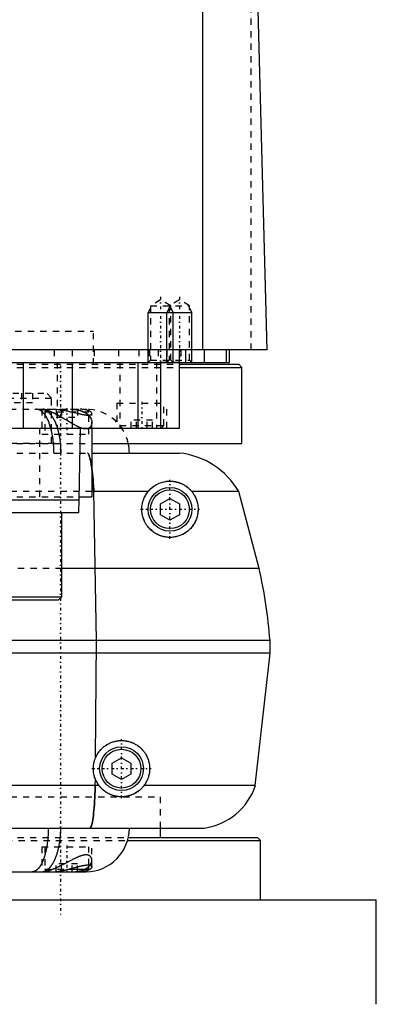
# Model space of a CAD drawing. Extents: x -90 to 90, y -1 to 861.
# Tile 4 of 8: x 22 to 80, y 288 to 446. Entities that reach past the tile are written whole.
import ezdxf

# ---------------------------------------------------------------- set-up
doc = ezdxf.new("R2010")
doc.units = 0
doc.linetypes.add('CENTER', pattern=[1.5, 0.45, -0.5, 0.05, -0.5])
doc.linetypes.add('DASHED', pattern=[2, 1, -1])
for name, color, linetype in [('AM_0', 7, 'CONTINUOUS'), ('AM_10', 7, 'CONTINUOUS'), ('AM_3', 7, 'DASHED'), ('AM_7', 7, 'CENTER')]:
    doc.layers.add(name, color=color, linetype=linetype)

msp = doc.modelspace()

# ---------------------------------------------------------------- linework, layer by layer
at = {"layer": 'AM_0', "color": 7, "linetype": 'CONTINUOUS'}
for p, q in [((51.74, 393), (51.74, 453.55)), ((60.5, 449.85), (62, 393)), ((62, 393), (-62, 393)), ((48, 380.5), (48, 393)), ((49, 393), (49, 391)), ((52, 391), (52, 393)), ((55.47, 393), (55.47, 391)), ((56, 391), (56, 393)), ((-56, 391), (56, 391)), ((23, 391), (23, 380.5)), ((30.85, 391), (30.85, 380.5)), ((41.36, 391), (41.36, 380.5)), ((45, 391), (45, 380.5)), ((48.01, 390.7), (57.5, 390.7)), ((58, 390.2), (57.5, 390.7)), ((48.01, 390.2), (58, 390.2)), ((58, 378), (58, 390.2)), ((-48, 380.5), (48, 380.5)), ((32, 369), (32.18, 380.5)), ((34, 380.5), (34, 369.5)), ((34.01, 376.5), (48, 376.5)), ((34.04, 378), (58, 378)), ((43.02, 370.35), (34, 370.35)), ((34.77, 346.5), (34.32, 370.35)), ((57.5, 370.35), (49.98, 370.35)), ((60.75, 358), (57.5, 370.35)), ((-32, 369), (32, 369)), ((31.9, 367), (32, 369)), ((32.01, 369.5), (34, 369.5)), ((45, 368.37), (46.5, 369.23)), ((46.5, 369.23), (48, 368.37)), ((45, 366.63), (45, 368.37)), ((48, 368.37), (48, 366.63)), ((-31.9, 367), (31.9, 367)), ((29.18, 353.5), (29.18, 367)), ((46.5, 365.77), (45, 366.63)), ((48, 366.63), (46.5, 365.77)), ((60.75, 358), (29.18, 358)), ((-29.18, 353.5), (29.18, 353.5)), ((-28.68, 353), (28.68, 353)), ((28.68, 353), (29.18, 353.5)), ((62.5, 346.5), (10, 346.5)), ((34.6, 327.75), (34.77, 346.5)), ((62.5, 344.5), (62.5, 346.5)), ((62.5, 344.5), (10, 344.5)), ((60.15, 323.3), (62.5, 344.5)), ((37.25, 326.87), (38.75, 327.73)), ((38.75, 327.73), (40.25, 326.87)), ((37.25, 325.13), (37.25, 326.87)), ((40.25, 326.87), (40.25, 325.13)), ((38.75, 324.27), (37.25, 325.13)), ((40.25, 325.13), (38.75, 324.27)), ((35.15, 323.3), (10, 323.3)), ((34.56, 323.3), (34.57, 324.34)), ((60.15, 323.3), (42.35, 323.3)), ((10, 316.5), (52, 316.5)), ((45, 315), (45, 316.5)), ((39.74, 314.5), (61, 314.5)), ((39.88, 315), (60.5, 315)), ((61, 314.5), (60.5, 315)), ((61, 305), (61, 314.5)), ((33.5, 309.9), (33.5, 310.59)), ((10.01, 309.5), (33.1, 309.5)), ((30.21, 309.9), (33.5, 309.9)), ((33.1, 309.5), (33.5, 309.9)), ((10.01, 305), (79.5, 305)), ((79.5, 288.3), (79.5, 305))]:
    msp.add_line(p, q, dxfattribs=at)
for points in [[(34.32, 370.35, 0), (34.31, 370.47, 0), (34.29, 370.7, 0), (34.28, 370.94, 0), (34.27, 371.05, 0), (34.27, 371.16, 0), (34.25, 371.39, 0), (34.24, 371.61, 0), (34.22, 371.83, 0), (34.2, 372.04, 0), (34.19, 372.25, 0), (34.18, 372.35, 0), (34.17, 372.45, 0), (34.15, 372.65, 0), (34.13, 372.85, 0), (34.11, 373.05, 0), (34.09, 373.23, 0), (34.07, 373.42, 0), (34.06, 373.51, 0), (34.05, 373.6, 0), (34.03, 373.77, 0), (34.01, 373.94, 0), (34, 374.03, 0)], [(43.02, 370.35, 0), (43.04, 370.38, 0), (43.08, 370.43, 0), (43.13, 370.48, 0), (43.15, 370.51, 0), (43.18, 370.53, 0), (43.22, 370.58, 0), (43.27, 370.63, 0), (43.44, 370.8, 0), (43.74, 371.06, 0), (43.9, 371.17, 0), (44.06, 371.28, 0), (44.4, 371.48, 0), (44.76, 371.65, 0), (45.13, 371.79, 0), (45.51, 371.89, 0), (45.74, 371.94, 0), (45.81, 371.95, 0), (45.87, 371.96, 0), (45.91, 371.96, 0), (45.94, 371.97, 0), (46.01, 371.97, 0), (46.08, 371.98, 0), (46.11, 371.98, 0), (46.15, 371.99, 0), (46.21, 371.99, 0), (46.28, 371.99, 0), (46.32, 372, 0), (46.35, 372, 0), (46.42, 372, 0), (46.49, 372, 0), (46.56, 372, 0), (46.64, 372, 0), (46.71, 372, 0), (46.74, 371.99, 0), (46.78, 371.99, 0), (46.85, 371.99, 0), (46.93, 371.98, 0), (47, 371.97, 0), (47.07, 371.96, 0), (47.15, 371.95, 0), (47.18, 371.95, 0), (47.22, 371.94, 0), (47.29, 371.93, 0), (47.37, 371.92, 0), (47.44, 371.9, 0), (47.52, 371.88, 0), (47.59, 371.86, 0), (47.63, 371.86, 0), (47.67, 371.85, 0), (47.75, 371.82, 0), (47.82, 371.8, 0), (47.9, 371.78, 0), (47.97, 371.75, 0), (48.05, 371.72, 0), (48.09, 371.71, 0), (48.13, 371.7, 0), (48.2, 371.67, 0), (48.28, 371.63, 0), (48.35, 371.6, 0), (48.43, 371.57, 0), (48.5, 371.53, 0), (48.54, 371.51, 0), (48.58, 371.49, 0), (48.65, 371.45, 0), (48.73, 371.41, 0), (48.77, 371.39, 0), (48.8, 371.37, 0), (48.88, 371.32, 0), (48.95, 371.27, 0), (48.99, 371.25, 0), (49.02, 371.23, 0), (49.1, 371.18, 0), (49.17, 371.12, 0), (49.24, 371.07, 0), (49.31, 371.02, 0), (49.38, 370.96, 0), (49.41, 370.93, 0), (49.45, 370.9, 0), (49.51, 370.84, 0), (49.58, 370.78, 0), (49.64, 370.72, 0), (49.71, 370.65, 0), (49.77, 370.59, 0), (49.8, 370.56, 0), (49.83, 370.52, 0), (49.89, 370.45, 0), (49.95, 370.39, 0), (49.98, 370.35, 0)], [(49.98, 370.35, 0), (50.05, 370.27, 0), (50.17, 370.11, 0), (50.28, 369.94, 0), (50.34, 369.85, 0), (50.39, 369.76, 0), (50.49, 369.58, 0), (50.55, 369.47, 0), (50.56, 369.43, 0), (50.58, 369.4, 0), (50.59, 369.39, 0), (50.59, 369.37, 0), (50.61, 369.34, 0), (50.62, 369.31, 0), (50.64, 369.27, 0), (50.65, 369.24, 0), (50.66, 369.21, 0), (50.67, 369.19, 0), (50.68, 369.18, 0), (50.69, 369.14, 0), (50.7, 369.11, 0), (50.71, 369.08, 0), (50.73, 369.05, 0), (50.74, 369.01, 0), (50.74, 369, 0), (50.75, 368.98, 0), (50.76, 368.95, 0), (50.77, 368.91, 0), (50.78, 368.88, 0), (50.79, 368.85, 0), (50.8, 368.81, 0), (50.81, 368.8, 0), (50.81, 368.78, 0), (50.82, 368.75, 0), (50.83, 368.71, 0), (50.84, 368.7, 0), (50.84, 368.68, 0), (50.85, 368.65, 0), (50.86, 368.61, 0), (50.86, 368.6, 0), (50.87, 368.58, 0), (50.88, 368.55, 0), (50.88, 368.51, 0), (50.91, 368.4, 0), (50.95, 368.2, 0), (50.97, 368, 0), (50.99, 367.8, 0), (51, 367.61, 0), (51, 367.51, 0), (51, 367.42, 0), (50.99, 367.22, 0), (50.98, 367.04, 0), (50.97, 366.94, 0), (50.95, 366.85, 0), (50.92, 366.67, 0), (50.88, 366.49, 0), (50.86, 366.4, 0), (50.84, 366.31, 0), (50.79, 366.14, 0), (50.73, 365.97, 0), (50.67, 365.81, 0), (50.6, 365.65, 0), (50.53, 365.5, 0), (50.49, 365.43, 0), (50.45, 365.35, 0), (50.37, 365.21, 0), (50.29, 365.07, 0), (50.2, 364.94, 0), (50.11, 364.82, 0), (50.02, 364.69, 0), (49.97, 364.63, 0), (49.92, 364.57, 0), (49.81, 364.45, 0), (49.7, 364.34, 0), (49.59, 364.23, 0), (49.47, 364.12, 0), (49.35, 364.01, 0), (49.28, 363.96, 0), (49.22, 363.91, 0), (49.09, 363.82, 0), (48.95, 363.73, 0), (48.82, 363.64, 0), (48.67, 363.56, 0), (48.53, 363.48, 0), (48.46, 363.45, 0), (48.38, 363.41, 0), (48.23, 363.35, 0), (48.08, 363.29, 0), (47.93, 363.23, 0), (47.77, 363.18, 0), (47.61, 363.14, 0), (47.53, 363.12, 0), (47.45, 363.1, 0), (47.3, 363.07, 0), (47.14, 363.05, 0), (47.05, 363.03, 0), (46.97, 363.02, 0), (46.8, 363.01, 0), (46.63, 363, 0), (46.54, 363, 0), (46.45, 363, 0), (46.28, 363.01, 0), (46.09, 363.02, 0), (45.91, 363.04, 0), (45.73, 363.07, 0), (45.54, 363.1, 0), (45.45, 363.12, 0), (45.36, 363.15, 0), (45.17, 363.2, 0), (44.99, 363.26, 0), (44.8, 363.33, 0), (44.62, 363.41, 0), (44.45, 363.5, 0), (44.36, 363.54, 0), (44.27, 363.59, 0), (44.1, 363.69, 0), (43.94, 363.8, 0), (43.77, 363.92, 0), (43.62, 364.04, 0), (43.46, 364.18, 0), (43.39, 364.25, 0), (43.31, 364.32, 0), (43.17, 364.48, 0), (43.03, 364.64, 0), (42.9, 364.8, 0), (42.77, 364.98, 0), (42.66, 365.16, 0), (42.6, 365.25, 0), (42.55, 365.35, 0), (42.45, 365.54, 0), (42.36, 365.73, 0), (42.28, 365.93, 0), (42.21, 366.13, 0), (42.15, 366.34, 0), (42.13, 366.44, 0), (42.1, 366.54, 0), (42.06, 366.74, 0), (42.03, 366.94, 0), (42.02, 367.04, 0), (42.01, 367.14, 0), (42, 367.35, 0), (42, 367.55, 0), (42, 367.65, 0), (42.01, 367.75, 0), (42.02, 367.96, 0), (42.05, 368.16, 0), (42.08, 368.36, 0), (42.13, 368.56, 0), (42.18, 368.76, 0), (42.21, 368.86, 0), (42.24, 368.95, 0), (42.31, 369.14, 0), (42.38, 369.32, 0), (42.47, 369.5, 0), (42.56, 369.67, 0), (42.65, 369.83, 0), (42.7, 369.91, 0), (42.75, 369.99, 0), (42.85, 370.14, 0), (42.96, 370.28, 0), (43.02, 370.35, 0)], [(34.6, 327.75, 0), (34.63, 327.81, 0), (34.69, 327.95, 0), (34.76, 328.08, 0), (34.8, 328.15, 0), (34.83, 328.21, 0), (34.91, 328.34, 0), (34.98, 328.46, 0), (35.07, 328.58, 0), (35.15, 328.7, 0), (35.24, 328.82, 0), (35.29, 328.87, 0), (35.33, 328.93, 0), (35.43, 329.04, 0), (35.53, 329.14, 0), (35.63, 329.24, 0), (35.73, 329.33, 0), (35.83, 329.43, 0), (35.89, 329.47, 0), (35.94, 329.52, 0), (36.06, 329.6, 0), (36.17, 329.69, 0), (36.23, 329.73, 0), (36.29, 329.77, 0), (36.41, 329.85, 0), (36.54, 329.92, 0), (36.6, 329.95, 0), (36.67, 329.99, 0), (36.8, 330.05, 0), (36.93, 330.11, 0), (37.06, 330.17, 0), (37.2, 330.22, 0), (37.33, 330.27, 0), (37.4, 330.29, 0), (37.47, 330.31, 0), (37.61, 330.35, 0), (37.75, 330.39, 0), (37.89, 330.42, 0), (38.03, 330.44, 0), (38.17, 330.46, 0), (38.24, 330.47, 0), (38.31, 330.48, 0), (38.45, 330.49, 0), (38.58, 330.5, 0), (38.72, 330.5, 0), (38.85, 330.5, 0), (38.99, 330.49, 0), (39.05, 330.49, 0), (39.12, 330.48, 0), (39.26, 330.47, 0), (39.39, 330.45, 0), (39.52, 330.43, 0), (39.66, 330.41, 0), (39.79, 330.38, 0), (39.86, 330.36, 0), (39.93, 330.34, 0), (40.06, 330.31, 0), (40.19, 330.26, 0), (40.32, 330.22, 0), (40.45, 330.17, 0), (40.58, 330.11, 0), (40.64, 330.08, 0), (40.7, 330.06, 0), (40.82, 329.99, 0), (40.95, 329.93, 0), (41.01, 329.89, 0), (41.06, 329.86, 0), (41.18, 329.79, 0), (41.3, 329.71, 0), (41.35, 329.67, 0), (41.41, 329.63, 0), (41.51, 329.55, 0), (41.62, 329.47, 0), (41.72, 329.38, 0), (41.82, 329.29, 0), (41.92, 329.2, 0), (41.96, 329.15, 0), (42.01, 329.1, 0), (42.1, 329.01, 0), (42.18, 328.91, 0), (42.27, 328.81, 0), (42.35, 328.7, 0), (42.43, 328.59, 0), (42.47, 328.53, 0), (42.51, 328.48, 0), (42.58, 328.36, 0), (42.65, 328.24, 0), (42.72, 328.12, 0), (42.78, 327.99, 0), (42.84, 327.87, 0), (42.87, 327.8, 0), (42.9, 327.74, 0), (42.95, 327.61, 0), (43, 327.47, 0), (43.05, 327.34, 0), (43.09, 327.2, 0), (43.12, 327.06, 0), (43.14, 326.99, 0), (43.15, 326.92, 0), (43.18, 326.78, 0), (43.2, 326.64, 0), (43.22, 326.5, 0), (43.24, 326.36, 0), (43.24, 326.21, 0), (43.25, 326.14, 0), (43.25, 326.07, 0), (43.25, 325.93, 0), (43.25, 325.79, 0), (43.24, 325.72, 0), (43.24, 325.65, 0), (43.22, 325.51, 0), (43.21, 325.37, 0), (43.2, 325.3, 0), (43.18, 325.23, 0), (43.16, 325.09, 0), (43.12, 324.94, 0), (43.09, 324.8, 0), (43.05, 324.66, 0), (43, 324.52, 0), (42.98, 324.45, 0), (42.95, 324.38, 0), (42.89, 324.25, 0), (42.84, 324.11, 0), (42.77, 323.98, 0), (42.7, 323.85, 0), (42.63, 323.72, 0), (42.59, 323.66, 0), (42.56, 323.6, 0), (42.48, 323.48, 0), (42.39, 323.36, 0), (42.35, 323.3, 0)], [(34.57, 324.34, 0), (34.53, 324.43, 0), (34.47, 324.61, 0), (34.41, 324.8, 0), (34.39, 324.89, 0), (34.37, 324.98, 0), (34.33, 325.17, 0), (34.29, 325.37, 0), (34.27, 325.56, 0), (34.26, 325.75, 0), (34.25, 325.95, 0), (34.25, 326.04, 0), (34.25, 326.14, 0), (34.26, 326.34, 0), (34.28, 326.53, 0), (34.31, 326.72, 0), (34.34, 326.91, 0), (34.39, 327.1, 0), (34.41, 327.2, 0), (34.44, 327.29, 0), (34.5, 327.47, 0), (34.57, 327.66, 0), (34.6, 327.75, 0)], [(33.77, 316.5, 0), (33.8, 316.55, 0), (33.86, 316.67, 0), (33.93, 316.83, 0), (33.96, 316.92, 0), (33.99, 317.02, 0), (34.04, 317.26, 0), (34.1, 317.52, 0), (34.15, 317.83, 0), (34.2, 318.16, 0), (34.25, 318.53, 0), (34.27, 318.72, 0), (34.29, 318.93, 0), (34.34, 319.35, 0), (34.38, 319.81, 0), (34.41, 320.29, 0), (34.45, 320.79, 0), (34.48, 321.32, 0), (34.49, 321.59, 0), (34.5, 321.86, 0), (34.53, 322.43, 0), (34.55, 323, 0), (34.56, 323.3, 0)], [(35.15, 323.3, 0), (35.13, 323.33, 0), (35.09, 323.38, 0), (35.05, 323.43, 0), (35.04, 323.46, 0), (35.02, 323.49, 0), (34.98, 323.54, 0), (34.95, 323.6, 0), (34.91, 323.65, 0), (34.88, 323.71, 0), (34.84, 323.77, 0), (34.83, 323.79, 0), (34.81, 323.82, 0), (34.78, 323.88, 0), (34.75, 323.94, 0), (34.72, 324, 0), (34.69, 324.06, 0), (34.66, 324.12, 0), (34.65, 324.15, 0), (34.63, 324.18, 0), (34.61, 324.24, 0), (34.58, 324.3, 0), (34.57, 324.34, 0)], [(42.35, 323.3, 0), (42.33, 323.27, 0), (42.28, 323.2, 0), (42.22, 323.14, 0), (42.2, 323.11, 0), (42.17, 323.08, 0), (42.12, 323.02, 0), (42.06, 322.96, 0), (42.01, 322.9, 0), (41.95, 322.84, 0), (41.9, 322.78, 0), (41.87, 322.75, 0), (41.84, 322.73, 0), (41.78, 322.67, 0), (41.72, 322.62, 0), (41.66, 322.56, 0), (41.59, 322.51, 0), (41.53, 322.46, 0), (41.5, 322.44, 0), (41.47, 322.41, 0), (41.4, 322.36, 0), (41.34, 322.32, 0), (41.3, 322.29, 0), (41.27, 322.27, 0), (41.2, 322.23, 0), (41.13, 322.18, 0), (41.1, 322.16, 0), (41.06, 322.14, 0), (41, 322.1, 0), (40.93, 322.06, 0), (40.85, 322.02, 0), (40.78, 321.99, 0), (40.71, 321.95, 0), (40.68, 321.93, 0), (40.64, 321.92, 0), (40.57, 321.88, 0), (40.49, 321.85, 0), (40.42, 321.82, 0), (40.34, 321.79, 0), (40.27, 321.76, 0), (40.23, 321.75, 0), (40.19, 321.74, 0), (40.12, 321.71, 0), (40.04, 321.69, 0), (39.96, 321.67, 0), (39.89, 321.65, 0), (39.81, 321.63, 0), (39.77, 321.62, 0), (39.73, 321.61, 0), (39.66, 321.59, 0), (39.58, 321.58, 0), (39.5, 321.56, 0), (39.42, 321.55, 0), (39.35, 321.54, 0), (39.31, 321.53, 0), (39.27, 321.53, 0), (39.19, 321.52, 0), (39.11, 321.51, 0), (39.04, 321.51, 0), (38.96, 321.5, 0), (38.88, 321.5, 0), (38.84, 321.5, 0), (38.8, 321.5, 0), (38.73, 321.5, 0), (38.65, 321.5, 0), (38.61, 321.5, 0), (38.57, 321.5, 0), (38.5, 321.51, 0), (38.42, 321.51, 0), (38.38, 321.51, 0), (38.35, 321.52, 0), (38.27, 321.53, 0), (38.19, 321.53, 0), (38.12, 321.54, 0), (38.04, 321.56, 0), (37.97, 321.57, 0), (37.93, 321.57, 0), (37.9, 321.58, 0), (37.82, 321.6, 0), (37.75, 321.61, 0), (37.68, 321.63, 0), (37.6, 321.65, 0), (37.53, 321.67, 0), (37.5, 321.68, 0), (37.46, 321.69, 0), (37.39, 321.71, 0), (37.32, 321.73, 0), (37.25, 321.76, 0), (37.18, 321.78, 0), (37.11, 321.81, 0), (37.07, 321.82, 0), (37.04, 321.84, 0), (36.97, 321.87, 0), (36.9, 321.9, 0), (36.84, 321.93, 0), (36.77, 321.96, 0), (36.7, 321.99, 0), (36.67, 322.01, 0), (36.64, 322.03, 0), (36.57, 322.06, 0), (36.51, 322.1, 0), (36.44, 322.14, 0), (36.38, 322.17, 0), (36.32, 322.21, 0), (36.29, 322.23, 0), (36.26, 322.25, 0), (36.2, 322.3, 0), (36.13, 322.34, 0), (36.1, 322.36, 0), (36.07, 322.38, 0), (36.02, 322.43, 0), (35.96, 322.47, 0), (35.93, 322.49, 0), (35.9, 322.52, 0), (35.84, 322.57, 0), (35.79, 322.61, 0), (35.73, 322.66, 0), (35.68, 322.71, 0), (35.62, 322.77, 0), (35.6, 322.79, 0), (35.57, 322.82, 0), (35.52, 322.87, 0), (35.46, 322.92, 0), (35.41, 322.98, 0), (35.36, 323.04, 0), (35.31, 323.09, 0), (35.29, 323.12, 0), (35.27, 323.15, 0), (35.22, 323.21, 0), (35.17, 323.27, 0), (35.15, 323.3, 0)], [(25.91, 309.5, 0), (25.93, 309.5, 0), (25.98, 309.5, 0), (26.02, 309.5, 0), (26.05, 309.51, 0), (26.07, 309.51, 0), (26.12, 309.51, 0), (26.16, 309.52, 0), (26.21, 309.53, 0), (26.25, 309.54, 0), (26.3, 309.55, 0), (26.32, 309.56, 0), (26.34, 309.57, 0), (26.39, 309.58, 0), (26.43, 309.6, 0), (26.48, 309.61, 0), (26.52, 309.63, 0), (26.57, 309.65, 0), (26.59, 309.66, 0), (26.61, 309.67, 0), (26.66, 309.7, 0), (26.7, 309.72, 0), (26.72, 309.73, 0), (26.75, 309.75, 0), (26.79, 309.78, 0), (26.83, 309.8, 0), (26.85, 309.82, 0), (26.88, 309.83, 0), (26.92, 309.87, 0), (26.96, 309.9, 0), (27.01, 309.93, 0), (27.05, 309.97, 0), (27.09, 310.01, 0), (27.11, 310.03, 0), (27.13, 310.04, 0), (27.17, 310.08, 0), (27.22, 310.13, 0), (27.26, 310.17, 0), (27.3, 310.21, 0), (27.34, 310.26, 0), (27.36, 310.28, 0), (27.38, 310.3, 0), (27.42, 310.35, 0), (27.46, 310.4, 0), (27.5, 310.45, 0), (27.54, 310.5, 0), (27.57, 310.56, 0), (27.59, 310.58, 0), (27.61, 310.61, 0), (27.65, 310.67, 0), (27.69, 310.72, 0), (27.72, 310.78, 0), (27.76, 310.84, 0), (27.8, 310.9, 0), (27.81, 310.93, 0), (27.83, 310.96, 0), (27.87, 311.02, 0), (27.9, 311.09, 0), (27.94, 311.15, 0), (27.97, 311.22, 0), (28.01, 311.29, 0), (28.02, 311.32, 0), (28.04, 311.36, 0), (28.07, 311.43, 0), (28.1, 311.5, 0), (28.12, 311.53, 0), (28.14, 311.57, 0), (28.17, 311.64, 0), (28.2, 311.72, 0), (28.21, 311.75, 0), (28.23, 311.79, 0), (28.26, 311.87, 0), (28.29, 311.94, 0), (28.32, 312.02, 0), (28.35, 312.1, 0), (28.37, 312.18, 0), (28.39, 312.22, 0), (28.4, 312.26, 0), (28.43, 312.34, 0), (28.45, 312.42, 0), (28.48, 312.51, 0), (28.5, 312.59, 0), (28.53, 312.68, 0), (28.54, 312.72, 0), (28.55, 312.76, 0), (28.58, 312.85, 0), (28.6, 312.94, 0), (28.62, 313.03, 0), (28.64, 313.11, 0), (28.67, 313.2, 0), (28.68, 313.25, 0), (28.69, 313.29, 0), (28.71, 313.39, 0), (28.73, 313.48, 0), (28.75, 313.57, 0), (28.76, 313.66, 0), (28.78, 313.76, 0), (28.79, 313.81, 0), (28.8, 313.85, 0), (28.82, 313.95, 0), (28.83, 314.04, 0), (28.85, 314.14, 0), (28.86, 314.24, 0), (28.88, 314.33, 0), (28.88, 314.38, 0), (28.89, 314.43, 0), (28.9, 314.53, 0), (28.91, 314.63, 0), (28.92, 314.68, 0), (28.93, 314.73, 0), (28.94, 314.83, 0), (28.95, 314.93, 0), (28.95, 314.98, 0), (28.96, 315.03, 0), (28.97, 315.13, 0), (28.97, 315.23, 0), (28.98, 315.33, 0), (28.99, 315.43, 0), (29, 315.53, 0), (29, 315.58, 0), (29, 315.63, 0), (29.01, 315.73, 0), (29.01, 315.83, 0), (29.02, 315.94, 0), (29.02, 316.04, 0), (29.02, 316.14, 0), (29.02, 316.19, 0), (29.02, 316.24, 0), (29.03, 316.35, 0), (29.03, 316.45, 0), (29.03, 316.5, 0)], [(27.69, 309.5, 0), (27.72, 309.5, 0), (27.79, 309.5, 0), (27.86, 309.5, 0), (27.9, 309.5, 0), (27.93, 309.51, 0), (28, 309.51, 0), (28.07, 309.51, 0), (28.15, 309.52, 0), (28.22, 309.53, 0), (28.29, 309.53, 0), (28.33, 309.54, 0), (28.37, 309.54, 0), (28.44, 309.55, 0), (28.52, 309.56, 0), (28.59, 309.57, 0), (28.67, 309.58, 0), (28.75, 309.59, 0), (28.79, 309.6, 0), (28.82, 309.6, 0), (28.9, 309.62, 0), (28.98, 309.63, 0), (29.02, 309.64, 0), (29.06, 309.64, 0), (29.14, 309.66, 0), (29.22, 309.67, 0), (29.26, 309.68, 0), (29.3, 309.69, 0), (29.37, 309.71, 0), (29.45, 309.72, 0), (29.53, 309.74, 0), (29.61, 309.76, 0), (29.69, 309.78, 0), (29.73, 309.79, 0), (29.77, 309.79, 0), (29.85, 309.81, 0), (29.93, 309.83, 0), (30.01, 309.85, 0), (30.09, 309.87, 0), (30.17, 309.89, 0), (30.21, 309.9, 0), (30.25, 309.91, 0), (30.33, 309.93, 0), (30.41, 309.95, 0), (30.49, 309.97, 0), (30.57, 309.99, 0), (30.65, 310.01, 0), (30.69, 310.02, 0), (30.73, 310.04, 0), (30.81, 310.06, 0), (30.88, 310.08, 0), (30.96, 310.1, 0), (31.04, 310.12, 0), (31.12, 310.14, 0), (31.15, 310.15, 0), (31.19, 310.16, 0), (31.27, 310.18, 0), (31.34, 310.2, 0), (31.42, 310.22, 0), (31.49, 310.24, 0), (31.57, 310.26, 0), (31.6, 310.27, 0), (31.64, 310.28, 0), (31.71, 310.3, 0), (31.79, 310.32, 0), (31.82, 310.33, 0), (31.86, 310.33, 0), (31.93, 310.35, 0), (32, 310.37, 0), (32.03, 310.38, 0), (32.07, 310.39, 0), (32.14, 310.4, 0), (32.2, 310.42, 0), (32.27, 310.43, 0), (32.34, 310.45, 0), (32.4, 310.46, 0), (32.43, 310.47, 0), (32.47, 310.48, 0), (32.53, 310.49, 0), (32.59, 310.5, 0), (32.65, 310.51, 0), (32.71, 310.52, 0), (32.77, 310.53, 0), (32.8, 310.54, 0), (32.83, 310.54, 0), (32.89, 310.55, 0), (32.95, 310.56, 0), (33, 310.57, 0), (33.05, 310.57, 0), (33.11, 310.58, 0), (33.13, 310.58, 0), (33.16, 310.58, 0), (33.21, 310.59, 0), (33.25, 310.59, 0), (33.3, 310.59, 0), (33.35, 310.59, 0), (33.39, 310.59, 0), (33.41, 310.59, 0), (33.43, 310.59, 0), (33.47, 310.59, 0), (33.51, 310.59, 0), (33.55, 310.58, 0), (33.59, 310.58, 0), (33.63, 310.58, 0), (33.64, 310.57, 0), (33.66, 310.57, 0), (33.69, 310.56, 0), (33.72, 310.56, 0), (33.74, 310.55, 0), (33.75, 310.55, 0), (33.78, 310.54, 0), (33.81, 310.53, 0), (33.82, 310.52, 0), (33.83, 310.52, 0), (33.85, 310.51, 0), (33.87, 310.49, 0), (33.89, 310.48, 0), (33.91, 310.47, 0), (33.93, 310.45, 0), (33.93, 310.45, 0), (33.94, 310.44, 0), (33.95, 310.43, 0), (33.97, 310.41, 0), (33.98, 310.39, 0), (33.98, 310.38, 0), (33.99, 310.36, 0), (33.99, 310.35, 0), (33.99, 310.34, 0), (34, 310.32, 0), (34, 310.31, 0), (34, 310.3, 0)], [(34, 310.3, 0), (34, 310.28, 0), (33.99, 310.25, 0), (33.99, 310.22, 0), (33.98, 310.2, 0), (33.97, 310.18, 0), (33.96, 310.15, 0), (33.93, 310.11, 0), (33.91, 310.08, 0), (33.88, 310.05, 0), (33.84, 310.01, 0), (33.82, 309.99, 0), (33.8, 309.98, 0), (33.76, 309.94, 0), (33.71, 309.91, 0), (33.66, 309.88, 0), (33.61, 309.84, 0), (33.55, 309.81, 0), (33.52, 309.8, 0), (33.48, 309.78, 0), (33.42, 309.75, 0), (33.34, 309.72, 0), (33.31, 309.71, 0)]]:
    msp.add_polyline3d(points, dxfattribs=at)
for centre, radius in [((46.5, 367.5), 3.5), ((46.5, 367.5), 3.1), ((38.75, 326), 3.5), ((38.75, 326), 3.1)]:
    msp.add_circle(centre, radius, dxfattribs=at)
for centre, radius, start, end in [((33, 376.5), 7, 0, 12.3736), ((46.69, 364.07), 12.5, 30.1667, 83.9978), ((-12.3, 341), 75, 4.2048, 13.1003), ((50.65, 326.41), 10, 277.7865, 341.8938), ((33, 316.5), 7, 270.8245, 0)]:
    msp.add_arc(centre, radius, start, end, dxfattribs=at)
at = {"layer": 'AM_10', "color": 7, "linetype": 'CONTINUOUS'}
for p, q in [((43.38, 399.66), (43, 399)), ((43, 391), (43, 399)), ((43, 399), (50, 399)), ((46.38, 399.66), (46, 399)), ((46, 391), (46, 399)), ((46.62, 399.66), (47, 399)), ((47, 391), (47, 399)), ((49.62, 399.66), (50, 399)), ((50, 391), (50, 399))]:
    msp.add_line(p, q, dxfattribs=at)
at = {"layer": 'AM_3', "color": 6, "linetype": 'DASHED'}
for p, q in [((59.5, 393), (59.5, 451.99)), ((45, 401), (43.38, 400.06)), ((46.62, 400.06), (45, 401)), ((48, 401), (46.38, 400.06)), ((49.62, 400.06), (48, 401)), ((43.38, 400.06), (43.38, 391.38)), ((43.38, 400.06), (49.62, 400.06)), ((46.38, 400.06), (46.38, 391.38)), ((46.62, 391.38), (46.62, 400.06)), ((49.62, 391.38), (49.62, 400.06)), ((-34.25, 396), (34.25, 396)), ((34.25, 390.7), (34.25, 396)), ((28, 393), (28, 391)), ((30.84, 393), (30.84, 391)), ((34.38, 393), (34.38, 391)), ((38.29, 393), (38.29, 391)), ((41.5, 393), (41.5, 391)), ((43.09, 393), (43.09, 391)), ((43.24, 393), (43.24, 391)), ((44.59, 393), (44.59, 391)), ((46, 393), (46, 391)), ((48.25, 393), (48.25, 391)), ((-48.01, 390.7), (48.01, 390.7)), ((28.48, 391), (28.48, 380.5)), ((38.5, 391), (38.5, 380.5)), ((43.38, 391.38), (43, 391)), ((43.38, 391.38), (49.62, 391.38)), ((44.34, 391), (44.34, 380.5)), ((48, 391), (44.59, 391)), ((46.38, 391.38), (46, 391)), ((47, 391), (46.62, 391.38)), ((50, 391), (49.62, 391.38)), ((-48.01, 390.2), (48.01, 390.2)), ((15.34, 386.1), (26.74, 386.1)), ((22.77, 386.1), (22.77, 384.6)), ((24.5, 386.1), (24.5, 384.6)), ((27.54, 385.3), (26.74, 386.1)), ((14.54, 385.3), (27.54, 385.3)), ((17.57, 384.6), (24.5, 384.6)), ((27.54, 378.1), (27.54, 385.3)), ((38, 384.5), (38, 380.5)), ((38, 384.5), (46, 384.5)), ((45.5, 380.9), (45.5, 384.5)), ((46, 380.5), (46, 384.5)), ((-33.1, 383.5), (33.1, 383.5)), ((26, 383.5), (26, 379.5)), ((26.9, 383.5), (26.5, 383.1)), ((26.5, 383.1), (26.5, 379.5)), ((26.5, 383.1), (33.5, 383.1)), ((28.27, 383.5), (28.27, 382.25)), ((29.13, 383.5), (29.13, 382.25)), ((30.87, 383.5), (30.87, 382.25)), ((31.73, 383.5), (31.73, 382.25)), ((33.5, 383.1), (33.1, 383.5)), ((33.5, 379.5), (33.5, 383.1)), ((34, 380.5), (34, 382.81)), ((28.27, 382.25), (31.73, 382.25)), ((40.27, 380.5), (40.27, 381.75)), ((43.73, 381.75), (40.27, 381.75)), ((41.13, 380.5), (41.13, 381.75)), ((42.87, 380.5), (42.87, 381.75)), ((43.73, 380.5), (43.73, 381.75)), ((25.65, 380.5), (25.65, 369.5)), ((38.5, 380.9), (38.9, 380.5)), ((38.5, 380.9), (45.5, 380.9)), ((45.1, 380.5), (45.5, 380.9)), ((13.04, 378.1), (29.04, 378.1)), ((26, 379.5), (34, 379.5)), ((27.87, 378), (27.86, 378.1)), ((29.04, 376.5), (29.04, 378.1)), ((-34.04, 378), (34.04, 378)), ((-34.01, 376.5), (34.01, 376.5)), ((34, 370.35), (-34, 370.35)), ((-32.01, 369.5), (32.01, 369.5)), ((29.18, 358), (-29.18, 358)), ((-45, 321.5), (45, 321.5)), ((-45, 321.5), (45, 321.5)), ((45, 316.5), (45, 321.5)), ((-39.88, 315), (39.88, 315)), ((-39.74, 314.5), (39.74, 314.5)), ((26, 313.5), (26, 309.5)), ((26, 313.5), (34, 313.5)), ((26.5, 313.5), (26.5, 309.9)), ((33.5, 310.59), (33.5, 313.5)), ((34, 310.3), (34, 313.5)), ((28.27, 309.5), (28.27, 310.75)), ((31.73, 310.75), (28.27, 310.75)), ((29.13, 309.5), (29.13, 310.75)), ((30.87, 309.5), (30.87, 310.75)), ((31.73, 309.5), (31.73, 310.75)), ((26.5, 309.9), (26.9, 309.5)), ((26.5, 309.9), (30.21, 309.9))]:
    msp.add_line(p, q, dxfattribs=at)
for points in [[(27.44, 380.5, 0), (27.39, 380.65, 0), (27.3, 380.95, 0), (27.2, 381.23, 0), (27.15, 381.37, 0), (27.1, 381.5, 0), (26.99, 381.76, 0), (26.87, 382, 0), (26.75, 382.22, 0), (26.63, 382.43, 0), (26.5, 382.62, 0), (26.43, 382.71, 0), (26.37, 382.79, 0), (26.23, 382.95, 0), (26.09, 383.08, 0), (25.94, 383.2, 0), (25.79, 383.3, 0), (25.65, 383.38, 0), (25.57, 383.41, 0), (25.49, 383.44, 0), (25.34, 383.48, 0), (25.19, 383.5, 0), (25.11, 383.5, 0)], [(25.91, 383.5, 0), (25.93, 383.5, 0), (25.98, 383.5, 0), (26.02, 383.5, 0), (26.05, 383.49, 0), (26.07, 383.49, 0), (26.12, 383.49, 0), (26.16, 383.48, 0), (26.21, 383.47, 0), (26.25, 383.46, 0), (26.3, 383.45, 0), (26.32, 383.44, 0), (26.34, 383.43, 0), (26.39, 383.42, 0), (26.43, 383.4, 0), (26.48, 383.39, 0), (26.52, 383.37, 0), (26.57, 383.35, 0), (26.59, 383.34, 0), (26.61, 383.33, 0), (26.66, 383.3, 0), (26.7, 383.28, 0), (26.72, 383.27, 0), (26.75, 383.25, 0), (26.79, 383.22, 0), (26.83, 383.2, 0), (26.85, 383.18, 0), (26.88, 383.17, 0), (26.92, 383.13, 0), (26.96, 383.1, 0), (27.01, 383.07, 0), (27.05, 383.03, 0), (27.09, 382.99, 0), (27.11, 382.97, 0), (27.13, 382.96, 0), (27.17, 382.92, 0), (27.22, 382.87, 0), (27.26, 382.83, 0), (27.3, 382.79, 0), (27.34, 382.74, 0), (27.36, 382.72, 0), (27.38, 382.7, 0), (27.42, 382.65, 0), (27.46, 382.6, 0), (27.5, 382.55, 0), (27.54, 382.5, 0), (27.57, 382.44, 0), (27.59, 382.42, 0), (27.61, 382.39, 0), (27.65, 382.33, 0), (27.69, 382.28, 0), (27.72, 382.22, 0), (27.76, 382.16, 0), (27.8, 382.1, 0), (27.81, 382.07, 0), (27.83, 382.04, 0), (27.87, 381.98, 0), (27.9, 381.91, 0), (27.94, 381.85, 0), (27.97, 381.78, 0), (28.01, 381.71, 0), (28.02, 381.68, 0), (28.04, 381.64, 0), (28.07, 381.57, 0), (28.1, 381.5, 0), (28.12, 381.47, 0), (28.14, 381.43, 0), (28.17, 381.36, 0), (28.2, 381.28, 0), (28.21, 381.25, 0), (28.23, 381.21, 0), (28.26, 381.13, 0), (28.29, 381.06, 0), (28.32, 380.98, 0), (28.35, 380.9, 0), (28.37, 380.82, 0), (28.39, 380.78, 0), (28.4, 380.74, 0), (28.43, 380.66, 0), (28.45, 380.58, 0), (28.48, 380.49, 0), (28.5, 380.41, 0), (28.53, 380.32, 0), (28.54, 380.28, 0), (28.55, 380.24, 0), (28.58, 380.15, 0), (28.6, 380.06, 0), (28.62, 379.97, 0), (28.64, 379.89, 0), (28.67, 379.8, 0), (28.68, 379.75, 0), (28.69, 379.71, 0), (28.71, 379.61, 0), (28.73, 379.52, 0), (28.75, 379.43, 0), (28.76, 379.34, 0), (28.78, 379.24, 0), (28.79, 379.19, 0), (28.8, 379.15, 0), (28.82, 379.05, 0), (28.83, 378.96, 0), (28.85, 378.86, 0), (28.86, 378.76, 0), (28.88, 378.67, 0), (28.88, 378.62, 0), (28.89, 378.57, 0), (28.9, 378.47, 0), (28.91, 378.37, 0), (28.92, 378.32, 0), (28.93, 378.27, 0), (28.94, 378.17, 0), (28.95, 378.07, 0), (28.95, 378.02, 0), (28.96, 377.97, 0), (28.97, 377.87, 0), (28.97, 377.77, 0), (28.98, 377.67, 0), (28.99, 377.57, 0), (29, 377.47, 0), (29, 377.42, 0), (29, 377.37, 0), (29.01, 377.27, 0), (29.01, 377.17, 0), (29.02, 377.06, 0), (29.02, 376.96, 0), (29.02, 376.86, 0), (29.02, 376.81, 0), (29.02, 376.76, 0), (29.03, 376.65, 0), (29.03, 376.55, 0), (29.03, 376.5, 0)], [(27.54, 383.06, 0), (27.48, 383.08, 0), (27.38, 383.13, 0), (27.28, 383.17, 0), (27.23, 383.19, 0), (27.18, 383.21, 0), (27.09, 383.25, 0), (27, 383.29, 0), (26.91, 383.32, 0), (26.82, 383.35, 0), (26.74, 383.38, 0), (26.7, 383.39, 0), (26.66, 383.4, 0), (26.59, 383.43, 0), (26.51, 383.44, 0), (26.45, 383.46, 0), (26.39, 383.47, 0), (26.33, 383.48, 0), (26.3, 383.49, 0), (26.27, 383.49, 0), (26.23, 383.5, 0), (26.18, 383.5, 0), (26.16, 383.5, 0)], [(32.28, 380.5, 0), (32.26, 380.51, 0), (32.22, 380.52, 0), (32.18, 380.54, 0), (32.16, 380.54, 0), (32.14, 380.55, 0), (32.1, 380.57, 0), (32.06, 380.58, 0), (32.03, 380.6, 0), (31.99, 380.62, 0), (31.95, 380.63, 0), (31.93, 380.64, 0), (31.91, 380.65, 0), (31.87, 380.67, 0), (31.83, 380.69, 0), (31.79, 380.71, 0), (31.75, 380.73, 0), (31.71, 380.75, 0), (31.69, 380.76, 0), (31.67, 380.77, 0), (31.63, 380.79, 0), (31.59, 380.81, 0), (31.57, 380.82, 0), (31.44, 380.88, 0), (31.19, 381.02, 0), (30.92, 381.17, 0), (30.65, 381.33, 0), (30.38, 381.49, 0), (30.1, 381.65, 0), (29.96, 381.74, 0), (29.82, 381.82, 0), (29.54, 381.99, 0), (29.26, 382.15, 0), (28.98, 382.31, 0), (28.7, 382.46, 0), (28.54, 382.55, 0), (28.5, 382.57, 0), (28.45, 382.6, 0), (28.43, 382.61, 0), (28.41, 382.62, 0), (28.36, 382.65, 0), (28.32, 382.67, 0), (28.3, 382.68, 0), (28.28, 382.69, 0), (28.23, 382.72, 0), (28.19, 382.74, 0), (28.17, 382.75, 0), (28.14, 382.76, 0), (28.1, 382.78, 0), (28.06, 382.81, 0), (28.01, 382.83, 0), (27.97, 382.85, 0), (27.93, 382.87, 0), (27.91, 382.88, 0), (27.89, 382.89, 0), (27.84, 382.91, 0), (27.8, 382.93, 0), (27.76, 382.95, 0), (27.72, 382.97, 0), (27.68, 382.99, 0), (27.66, 383, 0), (27.64, 383.01, 0), (27.6, 383.03, 0), (27.56, 383.05, 0), (27.54, 383.06, 0)], [(27.99, 383.5, 0), (28.04, 383.5, 0), (28.13, 383.5, 0), (28.22, 383.5, 0), (28.27, 383.49, 0)], [(28.27, 383.49, 0), (28.36, 383.49, 0), (28.54, 383.48, 0), (28.73, 383.46, 0), (28.82, 383.45, 0), (28.92, 383.44, 0), (29.11, 383.41, 0), (29.3, 383.38, 0), (29.5, 383.35, 0), (29.69, 383.31, 0), (29.89, 383.27, 0), (29.99, 383.25, 0), (30.09, 383.23, 0), (30.29, 383.19, 0), (30.49, 383.15, 0), (30.68, 383.1, 0), (30.88, 383.05, 0), (31.07, 383.01, 0), (31.17, 382.98, 0), (31.26, 382.96, 0), (31.45, 382.92, 0), (31.64, 382.87, 0), (31.73, 382.85, 0)], [(30.57, 383.5, 0), (30.59, 383.5, 0), (30.65, 383.5, 0), (30.71, 383.5, 0), (30.74, 383.5, 0), (30.77, 383.5, 0), (30.82, 383.5, 0), (30.88, 383.49, 0), (30.94, 383.49, 0), (30.99, 383.49, 0), (31.05, 383.48, 0), (31.08, 383.48, 0), (31.1, 383.48, 0), (31.16, 383.48, 0), (31.21, 383.47, 0), (31.27, 383.47, 0), (31.32, 383.46, 0), (31.38, 383.45, 0), (31.4, 383.45, 0), (31.43, 383.45, 0), (31.49, 383.44, 0), (31.54, 383.43, 0), (31.56, 383.43, 0), (31.59, 383.42, 0), (31.64, 383.41, 0), (31.7, 383.41, 0), (31.72, 383.4, 0), (31.75, 383.4, 0), (31.8, 383.39, 0), (31.85, 383.37, 0), (31.9, 383.36, 0), (31.95, 383.35, 0), (32, 383.34, 0), (32.02, 383.33, 0), (32.05, 383.33, 0), (32.09, 383.31, 0), (32.14, 383.3, 0), (32.19, 383.29, 0), (32.24, 383.27, 0), (32.28, 383.26, 0), (32.3, 383.25, 0), (32.33, 383.24, 0), (32.37, 383.23, 0), (32.42, 383.21, 0), (32.46, 383.19, 0), (32.5, 383.18, 0), (32.55, 383.16, 0), (32.57, 383.15, 0), (32.59, 383.14, 0), (32.63, 383.12, 0), (32.67, 383.11, 0), (32.71, 383.09, 0), (32.75, 383.07, 0), (32.79, 383.05, 0), (32.81, 383.04, 0), (32.83, 383.03, 0), (32.87, 383.01, 0), (32.9, 382.99, 0), (32.94, 382.97, 0), (32.98, 382.94, 0), (33.01, 382.92, 0), (33.03, 382.91, 0), (33.05, 382.9, 0), (33.08, 382.88, 0), (33.12, 382.86, 0), (33.13, 382.84, 0), (33.15, 382.83, 0), (33.18, 382.81, 0), (33.21, 382.79, 0), (33.23, 382.77, 0), (33.24, 382.76, 0), (33.27, 382.74, 0), (33.3, 382.71, 0), (33.33, 382.69, 0), (33.36, 382.66, 0), (33.39, 382.64, 0), (33.4, 382.63, 0), (33.42, 382.61, 0), (33.44, 382.59, 0), (33.47, 382.56, 0), (33.49, 382.54, 0), (33.52, 382.51, 0), (33.54, 382.48, 0), (33.55, 382.47, 0), (33.57, 382.46, 0), (33.59, 382.43, 0), (33.61, 382.4, 0), (33.68, 382.31, 0), (33.79, 382.14, 0), (33.87, 381.97, 0), (33.91, 381.88, 0), (33.94, 381.8, 0), (33.98, 381.63, 0), (34, 381.46, 0), (34, 381.38, 0)], [(31.73, 382.85, 0), (31.79, 382.83, 0), (31.91, 382.81, 0), (32.03, 382.78, 0), (32.09, 382.77, 0), (32.14, 382.75, 0), (32.26, 382.73, 0), (32.37, 382.71, 0), (32.47, 382.68, 0), (32.58, 382.66, 0), (32.68, 382.65, 0), (32.73, 382.64, 0), (32.78, 382.63, 0), (32.88, 382.61, 0), (32.97, 382.6, 0), (33.07, 382.59, 0), (33.15, 382.58, 0), (33.24, 382.57, 0), (33.28, 382.57, 0), (33.32, 382.57, 0), (33.39, 382.57, 0), (33.47, 382.57, 0), (33.5, 382.57, 0)], [(34, 382.81, 0), (34, 382.84, 0), (33.99, 382.88, 0), (33.96, 382.93, 0), (33.95, 382.96, 0), (33.93, 382.98, 0), (33.88, 383.03, 0), (33.82, 383.08, 0), (33.75, 383.13, 0), (33.67, 383.18, 0), (33.57, 383.23, 0), (33.52, 383.26, 0), (33.46, 383.28, 0), (33.34, 383.32, 0), (33.21, 383.36, 0), (33.07, 383.4, 0), (32.92, 383.43, 0), (32.76, 383.46, 0), (32.67, 383.47, 0), (32.58, 383.48, 0), (32.4, 383.49, 0), (32.21, 383.5, 0), (32.11, 383.5, 0)], [(33.5, 382.57, 0), (33.53, 382.57, 0), (33.58, 382.57, 0), (33.63, 382.58, 0), (33.65, 382.58, 0), (33.67, 382.58, 0), (33.72, 382.59, 0), (33.76, 382.6, 0), (33.79, 382.61, 0), (33.83, 382.62, 0), (33.86, 382.63, 0), (33.87, 382.64, 0), (33.89, 382.65, 0), (33.91, 382.66, 0), (33.93, 382.68, 0), (33.95, 382.7, 0), (33.97, 382.72, 0), (33.98, 382.74, 0), (33.99, 382.75, 0), (33.99, 382.76, 0), (34, 382.78, 0), (34, 382.8, 0), (34, 382.81, 0)], [(34, 381.38, 0), (34, 381.35, 0), (34, 381.29, 0), (33.99, 381.23, 0), (33.99, 381.2, 0), (33.98, 381.17, 0), (33.97, 381.11, 0), (33.96, 381.06, 0), (33.94, 381, 0), (33.92, 380.95, 0), (33.9, 380.9, 0), (33.89, 380.87, 0), (33.88, 380.85, 0), (33.85, 380.8, 0), (33.83, 380.75, 0), (33.8, 380.71, 0), (33.76, 380.66, 0), (33.73, 380.62, 0), (33.71, 380.61, 0), (33.69, 380.59, 0), (33.65, 380.55, 0), (33.6, 380.52, 0), (33.58, 380.5, 0)], [(27.54, 380.11, 0), (27.52, 380.18, 0), (27.49, 380.31, 0), (27.46, 380.44, 0), (27.44, 380.5, 0)], [(27.86, 378.1, 0), (27.86, 378.16, 0), (27.84, 378.28, 0), (27.83, 378.39, 0), (27.83, 378.45, 0), (27.82, 378.51, 0), (27.8, 378.63, 0), (27.79, 378.74, 0), (27.77, 378.86, 0), (27.76, 378.97, 0), (27.74, 379.08, 0), (27.73, 379.14, 0), (27.72, 379.2, 0), (27.7, 379.31, 0), (27.68, 379.42, 0), (27.66, 379.53, 0), (27.64, 379.64, 0), (27.62, 379.75, 0), (27.61, 379.8, 0), (27.6, 379.85, 0), (27.57, 379.96, 0), (27.55, 380.06, 0), (27.54, 380.11, 0)], [(33.58, 380.5, 0), (33.55, 380.48, 0), (33.5, 380.45, 0), (33.45, 380.43, 0), (33.42, 380.42, 0), (33.39, 380.4, 0), (33.33, 380.38, 0), (33.26, 380.37, 0), (33.2, 380.36, 0), (33.13, 380.35, 0), (33.06, 380.35, 0), (33.02, 380.35, 0), (32.98, 380.35, 0), (32.91, 380.35, 0), (32.83, 380.36, 0), (32.75, 380.37, 0), (32.67, 380.39, 0), (32.58, 380.41, 0), (32.54, 380.42, 0), (32.5, 380.43, 0), (32.41, 380.45, 0), (32.32, 380.48, 0), (32.28, 380.5, 0)], [(27.93, 376.5, 0), (27.93, 376.54, 0), (27.93, 376.63, 0), (27.93, 376.71, 0), (27.93, 376.75, 0), (27.93, 376.79, 0), (27.93, 376.88, 0), (27.93, 376.96, 0), (27.93, 377.05, 0), (27.92, 377.13, 0), (27.92, 377.21, 0), (27.92, 377.26, 0), (27.92, 377.3, 0), (27.91, 377.38, 0), (27.91, 377.46, 0), (27.9, 377.55, 0), (27.9, 377.63, 0), (27.89, 377.71, 0), (27.89, 377.75, 0), (27.89, 377.79, 0), (27.88, 377.88, 0), (27.87, 377.96, 0), (27.87, 378, 0)], [(33.33, 376.5, 0), (33.37, 376.46, 0), (33.44, 376.36, 0), (33.51, 376.23, 0), (33.55, 376.15, 0), (33.58, 376.06, 0), (33.65, 375.86, 0), (33.71, 375.63, 0), (33.78, 375.36, 0), (33.84, 375.07, 0), (33.89, 374.74, 0), (33.92, 374.57, 0), (33.95, 374.39, 0), (34, 374.01, 0), (34.05, 373.6, 0), (34.1, 373.16, 0), (34.15, 372.7, 0), (34.19, 372.21, 0), (34.21, 371.96, 0), (34.23, 371.71, 0), (34.27, 371.18, 0), (34.3, 370.63, 0), (34.32, 370.35, 0)], [(34, 374.03, 0), (33.98, 374.14, 0), (33.95, 374.36, 0), (33.92, 374.57, 0), (33.91, 374.67, 0), (33.89, 374.77, 0), (33.86, 374.96, 0), (33.82, 375.14, 0), (33.79, 375.31, 0), (33.75, 375.47, 0), (33.71, 375.62, 0), (33.69, 375.69, 0), (33.68, 375.76, 0), (33.64, 375.89, 0), (33.6, 376.01, 0), (33.56, 376.11, 0), (33.52, 376.21, 0), (33.48, 376.29, 0), (33.46, 376.33, 0), (33.44, 376.37, 0), (33.39, 376.43, 0), (33.35, 376.48, 0), (33.33, 376.5, 0)], [(34.56, 323.3, 0), (34.55, 323, 0), (34.53, 322.43, 0), (34.5, 321.86, 0), (34.49, 321.59, 0), (34.48, 321.32, 0), (34.45, 320.79, 0), (34.41, 320.29, 0), (34.38, 319.81, 0), (34.34, 319.35, 0), (34.29, 318.93, 0), (34.27, 318.73, 0), (34.25, 318.53, 0), (34.2, 318.16, 0), (34.15, 317.83, 0), (34.1, 317.52, 0), (34.04, 317.26, 0), (33.99, 317.02, 0), (33.96, 316.92, 0), (33.93, 316.83, 0), (33.86, 316.67, 0), (33.8, 316.55, 0), (33.77, 316.5, 0)], [(27.03, 316.5, 0), (27.03, 316.45, 0), (27.03, 316.35, 0), (27.03, 316.24, 0), (27.02, 316.19, 0), (27.02, 316.14, 0), (27.02, 316.04, 0), (27.02, 315.94, 0), (27.02, 315.83, 0), (27.01, 315.73, 0), (27.01, 315.63, 0), (27.01, 315.58, 0), (27, 315.53, 0), (27, 315.43, 0), (26.99, 315.33, 0), (26.99, 315.23, 0), (26.98, 315.13, 0), (26.97, 315.03, 0), (26.97, 314.98, 0), (26.96, 314.93, 0), (26.95, 314.83, 0), (26.95, 314.73, 0), (26.94, 314.68, 0), (26.94, 314.63, 0), (26.93, 314.53, 0), (26.91, 314.43, 0), (26.91, 314.39, 0), (26.9, 314.34, 0), (26.89, 314.24, 0), (26.88, 314.14, 0), (26.87, 314.05, 0), (26.85, 313.95, 0), (26.84, 313.86, 0), (26.83, 313.81, 0), (26.83, 313.76, 0), (26.81, 313.67, 0), (26.8, 313.57, 0), (26.78, 313.48, 0), (26.76, 313.39, 0), (26.75, 313.3, 0), (26.74, 313.25, 0), (26.73, 313.21, 0), (26.71, 313.12, 0), (26.69, 313.03, 0), (26.68, 312.94, 0), (26.66, 312.85, 0), (26.64, 312.77, 0), (26.63, 312.72, 0), (26.62, 312.68, 0), (26.6, 312.6, 0), (26.58, 312.51, 0), (26.56, 312.43, 0), (26.53, 312.35, 0), (26.51, 312.26, 0), (26.5, 312.22, 0), (26.49, 312.18, 0), (26.47, 312.1, 0), (26.44, 312.02, 0), (26.42, 311.95, 0), (26.39, 311.87, 0), (26.37, 311.79, 0), (26.36, 311.76, 0), (26.34, 311.72, 0), (26.32, 311.64, 0), (26.29, 311.57, 0), (26.28, 311.54, 0), (26.27, 311.5, 0), (26.24, 311.43, 0), (26.21, 311.36, 0), (26.2, 311.32, 0), (26.18, 311.29, 0), (26.16, 311.22, 0), (26.13, 311.16, 0), (26.1, 311.09, 0), (26.07, 311.03, 0), (26.04, 310.96, 0), (26.03, 310.93, 0), (26.01, 310.9, 0), (25.98, 310.84, 0), (25.95, 310.78, 0), (25.92, 310.73, 0), (25.89, 310.67, 0), (25.86, 310.61, 0), (25.84, 310.59, 0), (25.83, 310.56, 0), (25.8, 310.51, 0), (25.76, 310.45, 0), (25.73, 310.4, 0), (25.7, 310.35, 0), (25.66, 310.31, 0), (25.65, 310.28, 0), (25.63, 310.26, 0), (25.6, 310.21, 0), (25.56, 310.17, 0), (25.53, 310.13, 0), (25.5, 310.09, 0), (25.46, 310.05, 0), (25.44, 310.03, 0), (25.43, 310.01, 0), (25.39, 309.97, 0), (25.36, 309.93, 0), (25.32, 309.9, 0), (25.28, 309.87, 0), (25.25, 309.84, 0), (25.23, 309.82, 0), (25.21, 309.8, 0), (25.18, 309.78, 0), (25.14, 309.75, 0), (25.12, 309.74, 0), (25.1, 309.72, 0), (25.07, 309.7, 0), (25.03, 309.67, 0), (25.01, 309.66, 0), (24.99, 309.65, 0), (24.95, 309.63, 0), (24.92, 309.61, 0), (24.88, 309.6, 0), (24.84, 309.58, 0), (24.8, 309.57, 0), (24.79, 309.56, 0), (24.77, 309.55, 0), (24.73, 309.54, 0), (24.69, 309.53, 0), (24.65, 309.52, 0), (24.61, 309.51, 0), (24.58, 309.51, 0), (24.56, 309.51, 0), (24.54, 309.5, 0), (24.5, 309.5, 0), (24.46, 309.5, 0), (24.44, 309.5, 0)], [(34, 311.35, 0), (34, 311.38, 0), (34, 311.43, 0), (33.99, 311.47, 0), (33.99, 311.5, 0), (33.99, 311.52, 0), (33.98, 311.57, 0), (33.96, 311.61, 0), (33.95, 311.66, 0), (33.93, 311.7, 0), (33.91, 311.74, 0), (33.9, 311.76, 0), (33.89, 311.78, 0), (33.87, 311.82, 0), (33.84, 311.86, 0), (33.82, 311.9, 0), (33.79, 311.93, 0), (33.75, 311.97, 0), (33.73, 311.98, 0), (33.72, 312, 0), (33.68, 312.03, 0), (33.64, 312.06, 0), (33.62, 312.07, 0), (33.59, 312.08, 0), (33.55, 312.11, 0), (33.5, 312.13, 0), (33.47, 312.14, 0), (33.45, 312.15, 0), (33.4, 312.16, 0), (33.34, 312.18, 0), (33.28, 312.19, 0), (33.22, 312.19, 0), (33.16, 312.2, 0), (33.13, 312.2, 0), (33.1, 312.2, 0), (33.03, 312.2, 0), (32.96, 312.2, 0), (32.89, 312.19, 0), (32.82, 312.18, 0), (32.74, 312.17, 0), (32.71, 312.16, 0), (32.67, 312.16, 0), (32.59, 312.14, 0), (32.51, 312.12, 0), (32.43, 312.1, 0), (32.35, 312.08, 0), (32.27, 312.05, 0), (32.23, 312.04, 0), (32.19, 312.02, 0), (32.1, 311.99, 0), (32.02, 311.96, 0), (31.93, 311.93, 0), (31.85, 311.89, 0), (31.76, 311.85, 0), (31.71, 311.83, 0), (31.67, 311.81, 0), (31.58, 311.77, 0), (31.49, 311.73, 0), (31.4, 311.69, 0), (31.3, 311.64, 0), (31.21, 311.6, 0), (31.16, 311.58, 0), (31.12, 311.55, 0), (31.02, 311.5, 0), (30.93, 311.46, 0), (30.88, 311.43, 0), (30.83, 311.41, 0), (30.73, 311.36, 0), (30.63, 311.31, 0), (30.58, 311.28, 0), (30.54, 311.26, 0), (30.44, 311.2, 0), (30.34, 311.15, 0), (30.24, 311.1, 0), (30.14, 311.05, 0), (30.04, 311, 0), (29.99, 310.97, 0), (29.94, 310.94, 0), (29.84, 310.89, 0), (29.74, 310.84, 0), (29.64, 310.79, 0), (29.54, 310.74, 0), (29.44, 310.69, 0), (29.39, 310.66, 0), (29.34, 310.64, 0), (29.25, 310.59, 0), (29.15, 310.54, 0), (29.05, 310.49, 0), (28.95, 310.44, 0), (28.86, 310.39, 0), (28.81, 310.37, 0), (28.76, 310.34, 0), (28.66, 310.3, 0), (28.57, 310.25, 0), (28.47, 310.21, 0), (28.38, 310.16, 0), (28.28, 310.12, 0), (28.24, 310.1, 0), (28.19, 310.08, 0), (28.1, 310.04, 0), (28.01, 310, 0), (27.92, 309.96, 0), (27.83, 309.92, 0), (27.74, 309.89, 0), (27.7, 309.87, 0), (27.66, 309.85, 0), (27.57, 309.82, 0), (27.49, 309.79, 0), (27.45, 309.77, 0), (27.41, 309.76, 0), (27.33, 309.73, 0), (27.25, 309.7, 0), (27.21, 309.69, 0), (27.17, 309.68, 0), (27.09, 309.65, 0), (27.02, 309.63, 0), (26.95, 309.61, 0), (26.88, 309.59, 0), (26.81, 309.58, 0), (26.78, 309.57, 0), (26.75, 309.56, 0), (26.69, 309.55, 0), (26.63, 309.54, 0), (26.57, 309.53, 0), (26.51, 309.52, 0), (26.46, 309.51, 0), (26.43, 309.51, 0), (26.41, 309.51, 0), (26.36, 309.5, 0), (26.32, 309.5, 0), (26.3, 309.5, 0)], [(30.82, 309.5, 0), (30.85, 309.5, 0), (30.9, 309.5, 0), (30.95, 309.5, 0), (30.98, 309.5, 0), (31.01, 309.5, 0), (31.06, 309.5, 0), (31.11, 309.51, 0), (31.16, 309.51, 0), (31.21, 309.51, 0), (31.27, 309.51, 0), (31.29, 309.52, 0), (31.32, 309.52, 0), (31.37, 309.52, 0), (31.42, 309.53, 0), (31.47, 309.53, 0), (31.52, 309.54, 0), (31.57, 309.54, 0), (31.59, 309.55, 0), (31.62, 309.55, 0), (31.67, 309.56, 0), (31.72, 309.56, 0), (31.74, 309.57, 0), (31.76, 309.57, 0), (31.81, 309.58, 0), (31.86, 309.59, 0), (31.88, 309.59, 0), (31.91, 309.59, 0), (31.95, 309.6, 0), (32, 309.61, 0), (32.05, 309.62, 0), (32.09, 309.63, 0), (32.14, 309.64, 0), (32.16, 309.65, 0), (32.18, 309.65, 0), (32.22, 309.67, 0), (32.27, 309.68, 0), (32.31, 309.69, 0), (32.35, 309.7, 0), (32.4, 309.72, 0), (32.42, 309.72, 0), (32.44, 309.73, 0), (32.48, 309.74, 0), (32.52, 309.76, 0), (32.56, 309.77, 0), (32.6, 309.79, 0), (32.64, 309.8, 0), (32.66, 309.81, 0), (32.68, 309.82, 0), (32.72, 309.83, 0), (32.75, 309.85, 0), (32.79, 309.87, 0), (32.83, 309.88, 0), (32.86, 309.9, 0), (32.88, 309.91, 0), (32.9, 309.92, 0), (32.93, 309.93, 0), (32.97, 309.95, 0), (33, 309.97, 0), (33.03, 309.99, 0), (33.07, 310.01, 0), (33.08, 310.02, 0), (33.1, 310.03, 0), (33.13, 310.05, 0), (33.16, 310.07, 0), (33.18, 310.08, 0), (33.19, 310.09, 0), (33.22, 310.11, 0), (33.25, 310.13, 0), (33.27, 310.14, 0), (33.28, 310.15, 0), (33.31, 310.17, 0), (33.34, 310.19, 0), (33.36, 310.21, 0), (33.39, 310.23, 0), (33.42, 310.25, 0), (33.43, 310.27, 0), (33.44, 310.28, 0), (33.47, 310.3, 0), (33.49, 310.32, 0), (33.57, 310.4, 0), (33.69, 310.54, 0), (33.8, 310.69, 0), (33.88, 310.84, 0), (33.91, 310.91, 0), (33.94, 310.99, 0), (33.98, 311.13, 0), (34, 311.28, 0), (34, 311.35, 0)], [(33.31, 309.71, 0), (33.28, 309.7, 0), (33.22, 309.68, 0), (33.16, 309.66, 0), (33.13, 309.65, 0), (33.1, 309.64, 0), (33.03, 309.62, 0), (32.96, 309.61, 0), (32.89, 309.59, 0), (32.82, 309.58, 0), (32.75, 309.56, 0), (32.71, 309.56, 0), (32.67, 309.55, 0), (32.6, 309.54, 0), (32.52, 309.53, 0), (32.44, 309.52, 0), (32.35, 309.51, 0), (32.27, 309.51, 0), (32.23, 309.51, 0), (32.19, 309.5, 0), (32.1, 309.5, 0), (32.01, 309.5, 0), (31.96, 309.5, 0)]]:
    msp.add_polyline3d(points, dxfattribs=at)
for centre in [(46.5, 367.5), (38.75, 326)]:
    msp.add_circle(centre, 4.5, dxfattribs=at)
for centre, start, end in [((33, 376.5), 12.3736, 90), ((33, 316.5), 270, 270.8245)]:
    msp.add_arc(centre, 7, start, end, dxfattribs=at)
at = {"layer": 'AM_7', "color": 4, "linetype": 'CENTER'}
for p, q in [((45, 401.5), (45, 390.5)), ((48, 401.5), (48, 390.5)), ((29, 390.5), (29, 302.5)), ((42, 384.7), (42, 380.3)), ((30, 383.7), (30, 379.3)), ((46.5, 362.77), (46.5, 372.23)), ((41.77, 367.5), (51.23, 367.5)), ((38.75, 321.27), (38.75, 330.73)), ((34.02, 326), (43.48, 326)), ((30, 313.7), (30, 309.3))]:
    msp.add_line(p, q, dxfattribs=at)

doc.saveas('drawing.dxf')
